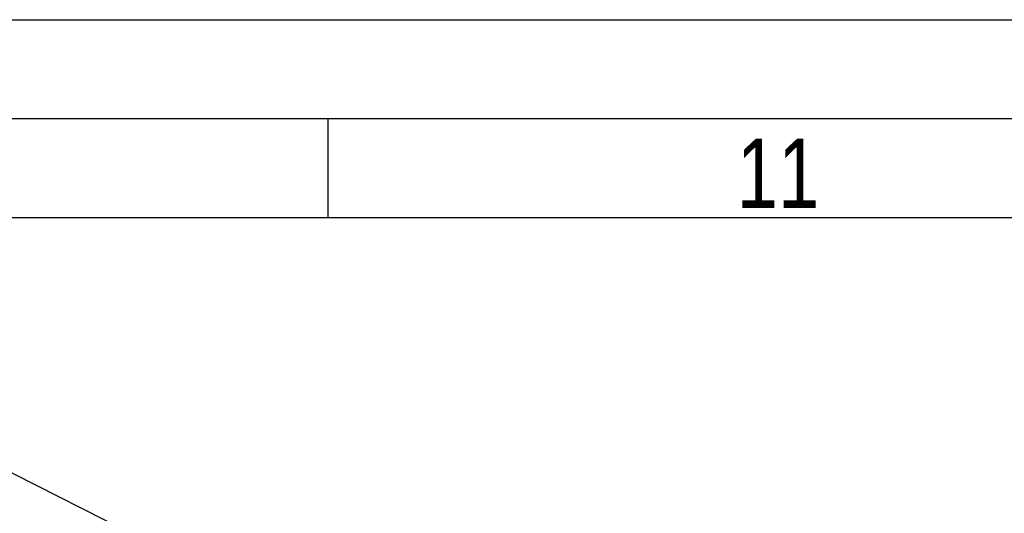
# Model space of a CAD drawing. Header units: millimetres. Extents: x 0 to 594, y 0 to 420.
# Tile 45 of 46: x 517 to 567, y 395 to 420. Entities that reach past the tile are written whole.
import ezdxf

# ---------------------------------------------------------------- set-up
doc = ezdxf.new("R2010")
doc.units = ezdxf.units.MM
doc.header["$LTSCALE"] = 32.67
doc.layers.get('0').update_dxf_attribs({"linetype": 'CONTINUOUS'})
doc.styles.get("Standard").update_dxf_attribs({"font": 'txt', "width": 0.8})

msp = doc.modelspace()

# ---------------------------------------------------------------- linework, layer by layer
at = {"color": 7, "linetype": 'Continuous'}
for p, q in [((0, 420), (594, 420)), ((533, 415), (533, 410)), ((584, 410), (25, 410))]:
    msp.add_line(p, q, dxfattribs=at)
at = {"color": 2, "linetype": 'Continuous'}
msp.add_line((589, 415), (20, 415), dxfattribs=at)
at = {"color": 7, "linetype": 'Continuous'}
msp.add_lwpolyline([(564.59, 369.106), (550.782, 378.05), (536.814, 386.443), (522.872, 394.163), (509.129, 401.124)], dxfattribs=at)

# ---------------------------------------------------------------- texts
at = {"color": 2, "linetype": 'Continuous', "insert": (553.617, 414), "char_height": 3.5, "width": 5.6, "attachment_point": 1, "line_spacing_factor": 0.9}
msp.add_mtext('11', dxfattribs=at)

doc.saveas('drawing.dxf')
